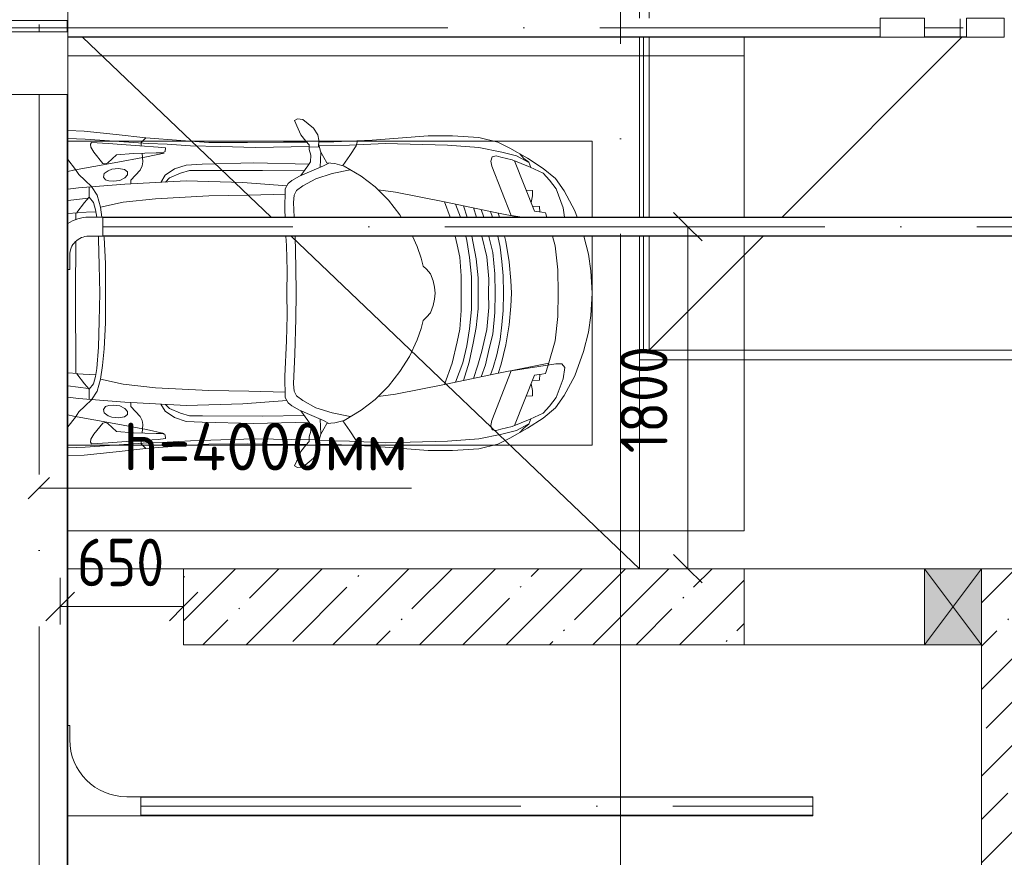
# Model space of a CAD drawing. Header units: millimetres. Extents: x -32229 to 192519, y -13689 to 125138.
# Tile 122 of 256: x 104742 to 109926, y 28631 to 33039. Entities that reach past the tile are written whole.
import ezdxf

# ---------------------------------------------------------------- set-up
doc = ezdxf.new("R2010")
doc.units = ezdxf.units.MM
doc.linetypes.add('ADSK_Линия сетки', pattern=[5000, 4000, -500, 0, -500])
doc.linetypes.add('ADSK_Осевая', pattern=[2800, 2000, -400, 0, -400])
for name, color, linetype, lineweight in [('A-____-____-DIMS', 7, 'Continuous', 9), ('A-____-____-DIMS-200', 7, 'Continuous', 9), ('A-DETL-GENF-OTLN', 7, 'Continuous', 18), ('A-DOOR-____-OTLN', 7, 'Continuous', 18), ('A-DOOR-OPNG-OTLN', 7, 'Continuous', 18), ('A-FLOR-____-OTLN', 7, 'Continuous', 18), ('A-GENM-____-OTLN', 7, 'Continuous', 18), ('A-GLAZ-____-MCUT', 7, 'Continuous', 9), ('A-GLAZ-____-OTLN', 7, 'Continuous', 18), ('A-WALL-____-MCUT', 7, 'Continuous', 40), ('A-WALL-____-PATT', 7, 'Continuous', 40), ('C-PRKG-____-OTLN', 7, 'Continuous', 18), ('E-CABL-TRAY-CNTR', 7, 'ADSK_Осевая', 18), ('E-CABL-TRAY-OTLN', 7, 'Continuous', 18), ('G-____-____-TEXT', 7, 'Continuous', 9), ('S-GRID-____-OTLN', 7, 'Continuous', 9)]:
    doc.layers.add(name, color=color, linetype=linetype, lineweight=lineweight)
doc.layers.add('A-DETL-____-OTLN', color=7, linetype='Continuous', lineweight=9, true_color=0x00a600)
doc.styles.add('GOST Common_4', font='GOST_Common.ttf', dxfattribs={"width": 0.9, "height": 250})
doc.styles.add('ISOCPEUR', font='isocpeur.ttf', dxfattribs={"height": 250})
doc.dimstyles.new('ГОСТ_2_5_мм2', dxfattribs={"dimscale": 304.8, "dimtxt": 251.428749, "dimasz": 0.492126, "dimexe": 0.492126, "dimexo": 0.656168, "dimgap": 0.098425, "dimtad": 1, "dimdec": 0, "dimdsep": 46, "dimtxsty": 'GOST Common_4', "dimblk1": 'OBLIQUE', "dimblk2": 'OBLIQUE', "dimsah": 1, "dimcen": 0.09, "dimazin": 2, "dimtfac": 1, "dimtdec": 4, "dimtix": 1, "dimtmove": 0, "dimatfit": 3, "dimfxl": 1, "dimtvp": 1, "dimtolj": 1, "dimtzin": 0, "dimarcsym": 2})
pattern_1 = [(45, (0, 0), (-228.0985, 228.0985), []), (45, (228.1, 0), (-228.0985, 228.0985), [403.225, -80.645, 6.706, -73.939])]

# ---------------------------------------------------------------- blocks, each defined once
blk = doc.blocks.new('КР-Проем - Настраиваемый-2814967--01 ЭЛ')
at = {"layer": 'A-DOOR-OPNG-OTLN', "color": 253, "lineweight": 13, "true_color": 0xaaaaaa}
for p, q in [((-625, 200), (-325, 200)), ((-325, 200), (625, 200)), ((-625, -200), (-325, -200)), ((-325, -200), (625, -200))]:
    blk.add_line(p, q, dxfattribs=at)
blk = doc.blocks.new('АР_Машиноместо - 6000x3600_С_МГН-V65--01 ЭЛ')
at = {"layer": 'C-PRKG-____-OTLN', "color": 253, "lineweight": 13, "true_color": 0xaaaaaa}
for q in [(2953.3, 0), (3050, -3559.9)]:
    blk.add_line((3050, 0), q, dxfattribs=at)
blk = doc.blocks.new('АР_Машиноместо - 4900x2400_М__5300х2500_-V74--01 ЭЛ')
at = {"layer": 'A-DETL-GENF-OTLN', "color": 253, "lineweight": 13, "true_color": 0xaaaaaa}
for p, q in [((1044.2, -818.6), (950, -843.3)), ((1132.7, -806), (1044.2, -818.6)), ((1250, -800), (1132.7, -806)), ((1250, -800), (1367.3, -806)), ((1367.3, -806), (1455.8, -818.6)), ((1455.8, -818.6), (1556.7, -845.1)), ((850, -878.7), (815.8, -891)), ((1556.7, -845.1), (1684.2, -891)), ((815.8, -891), (711.9, -946.2)), ((1684.2, -891), (1788.1, -946.2)), ((711.9, -946.2), (647.2, -992.8)), ((800.1, -952.6), (700.9, -989.1)), ((850, -945.4), (800.1, -952.6)), ((1127.4, -979.8), (1000.2, -994.5)), ((1250, -977.6), (1127.4, -979.8)), ((1250, -977.6), (1372.6, -979.8)), ((1372.6, -979.8), (1499.8, -994.5)), ((1622.3, -958.9), (1641, -944.1)), ((1622.3, -991.4), (1622.3, -958.9)), ((1641, -944.1), (1699.9, -952.6)), ((1699.9, -952.6), (1799.1, -989.1)), ((1788.1, -946.2), (1852.8, -992.8)), ((647.2, -992.8), (593.2, -1056.8)), ((654.7, -1024.4), (617.9, -1057.3)), ((700.9, -989.1), (655, -1024.3)), ((1000.2, -994.5), (950, -1008.8)), ((1499.8, -994.5), (1628.6, -1031.3)), ((1617.4, -1027.5), (1646.2, -1167.4)), ((1658.9, -1225.9), (1622.3, -991.4)), ((1799.1, -989.1), (1845, -1024.3)), ((1845.3, -1024.4), (1882.1, -1057.3)), ((1852.8, -992.8), (1906.8, -1056.8)), ((593.2, -1056.8), (539.3, -1140.4)), ((617.9, -1057.3), (586.9, -1126.3)), ((1882.1, -1057.3), (1913.1, -1126.3)), ((1906.8, -1056.8), (1960.7, -1140.4)), ((561.3, -1132.6), (540.4, -1159.6)), ((586.9, -1126.3), (548.2, -1220.1)), ((589, -1121.6), (561.3, -1132.6)), ((1911, -1121.6), (1938.7, -1132.6)), ((1913.1, -1126.3), (1951.8, -1220.1)), ((1938.7, -1132.6), (1959.6, -1159.6)), ((539.3, -1140.4), (487.4, -1232.1)), ((540.4, -1159.6), (516.2, -1180.5)), ((850, -1186.2), (826.8, -1300.9)), ((841.1, -1225.9), (850, -1168.6)), ((1646.2, -1167.4), (1673.2, -1300.9)), ((1959.6, -1159.6), (1983.8, -1180.5)), ((1960.7, -1140.4), (2012.6, -1232.1)), ((487.4, -1232.1), (455.7, -1296.1)), ((548.2, -1220.1), (535, -1280.6)), ((580.7, -1327.1), (841.1, -1225.9)), ((1084.1, -1236), (978.6, -1254.6)), ((1182.5, -1227.5), (1084.1, -1236)), ((1250, -1223.7), (1182.5, -1227.5)), ((1250, -1223.7), (1317.5, -1227.5)), ((1317.5, -1227.5), (1415.9, -1236)), ((1415.9, -1236), (1521.4, -1254.6)), ((1919.3, -1327.1), (1658.9, -1225.9)), ((1951.8, -1220.1), (1965, -1280.6)), ((2012.6, -1232.1), (2044.3, -1296.1)), ((535, -1280.6), (527.2, -1305.2)), ((850, -1286.9), (828.3, -1293.7)), ((978.6, -1254.6), (950, -1261.3)), ((1007.1, -1283.7), (950, -1296.2)), ((1083.6, -1274.6), (1007.1, -1283.7)), ((1159.1, -1267.9), (1083.6, -1274.6)), ((1250, -1266.6), (1159.1, -1267.9)), ((1250, -1266.6), (1340.9, -1267.9)), ((1340.9, -1267.9), (1416.4, -1274.6)), ((1416.4, -1274.6), (1492.9, -1283.7)), ((1492.9, -1283.7), (1574.8, -1301.6)), ((1521.4, -1254.6), (1623.7, -1278.7)), ((1623.7, -1278.7), (1671.7, -1293.7)), ((1965, -1280.6), (1972.8, -1305.2)), ((455.7, -1296.1), (430.8, -1396.6)), ((527.2, -1305.2), (531.8, -1326)), ((531.8, -1326), (554.4, -1333.3)), ((554.4, -1333.3), (580.7, -1327.1)), ((826.8, -1300.9), (770, -1576.5)), ((850, -1324.2), (819.9, -1334.4)), ((958.3, -1341.1), (950, -1343.1)), ((1035, -1323.2), (958.3, -1341.1)), ((1148.3, -1312.4), (1035, -1323.2)), ((1174.5, -1344.2), (1059, -1354.8)), ((1250, -1309.3), (1148.3, -1312.4)), ((1250, -1344.9), (1174.5, -1344.2)), ((1250, -1309.3), (1351.7, -1312.4)), ((1250, -1344.9), (1325.5, -1344.2)), ((1325.5, -1344.2), (1441, -1354.8)), ((1351.7, -1312.4), (1465, -1323.2)), ((1465, -1323.2), (1541.7, -1341.1)), ((1541.7, -1341.1), (1626.2, -1361.2)), ((1574.8, -1301.6), (1640.9, -1321.2)), ((1640.9, -1321.2), (1680.1, -1334.4)), ((1673.2, -1300.9), (1730, -1576.5)), ((1945.6, -1333.3), (1919.3, -1327.1)), ((1968.2, -1326), (1945.6, -1333.3)), ((1972.8, -1305.2), (1968.2, -1326)), ((2044.3, -1296.1), (2069.2, -1396.6)), ((430.8, -1396.6), (422, -1534.1)), ((850, -1369.4), (809.9, -1383.1)), ((1059, -1354.8), (950, -1379.5)), ((1441, -1354.8), (1554.7, -1380.6)), ((1554.7, -1380.6), (1628.6, -1401.1)), ((1626.2, -1361.2), (1690.1, -1383.1)), ((2069.2, -1396.6), (2078, -1534.1)), ((850, -1408.2), (800.5, -1424.6)), ((986.2, -1425.6), (950, -1433.2)), ((1061.9, -1445.7), (973.4, -1459.7)), ((1070, -1410.4), (986.2, -1425.6)), ((1163.9, -1435.1), (1061.9, -1445.7)), ((1168.3, -1399.8), (1070, -1410.4)), ((1250, -1435.1), (1163.9, -1435.1)), ((1250, -1400.1), (1168.3, -1399.8)), ((1250, -1400.1), (1331.7, -1399.8)), ((1250, -1435.1), (1336.1, -1435.1)), ((1331.7, -1399.8), (1430, -1410.4)), ((1336.1, -1435.1), (1438.1, -1445.7)), ((1430, -1410.4), (1513.8, -1425.6)), ((1438.1, -1445.7), (1526.6, -1459.7)), ((1513.8, -1425.6), (1613, -1446.5)), ((1613, -1446.5), (1709.6, -1477.3)), ((1628.6, -1401.1), (1699.5, -1424.6)), ((850, -1493.3), (782, -1518.1)), ((850, -1458.3), (790.4, -1477.3)), ((973.4, -1459.7), (950, -1465.3)), ((1060, -1496.1), (994.9, -1509.3)), ((1159.3, -1489.1), (1060, -1496.1)), ((1250, -1488.3), (1159.3, -1489.1)), ((1250, -1488.3), (1340.7, -1489.1)), ((1340.7, -1489.1), (1440, -1496.1)), ((1440, -1496.1), (1505.1, -1509.3)), ((1526.6, -1459.7), (1615.7, -1480.8)), ((1615.7, -1480.8), (1718, -1518.1)), ((422, -1534.1), (422, -1662.9)), ((850, -1547.8), (770, -1576.5)), ((994.9, -1509.3), (950, -1520)), ((1505.1, -1509.3), (1618.3, -1536.4)), ((1618.3, -1536.4), (1730, -1576.5)), ((2078, -1534.1), (2078, -1662.9)), ((770, -1576.5), (718.3, -1834.2)), ((1730, -1576.5), (1781.7, -1834.2)), ((1147.5, -1650.5), (1123.5, -1670.9)), ((1184.7, -1635.7), (1147.5, -1650.5)), ((1217.8, -1629.1), (1184.7, -1635.7)), ((1217.8, -1629.1), (1250, -1626.8)), ((1282.2, -1629.1), (1250, -1626.8)), ((1282.2, -1629.1), (1315.3, -1635.7)), ((1315.3, -1635.7), (1352.5, -1650.5)), ((1352.5, -1650.5), (1376.5, -1670.9)), ((422, -1662.9), (434.8, -1820.7)), ((1064.9, -1700.5), (1004.2, -1721.4)), ((1107.2, -1689.8), (1064.9, -1700.5)), ((1123.5, -1670.9), (1107.2, -1689.8)), ((1376.5, -1670.9), (1392.8, -1689.8)), ((1392.8, -1689.8), (1435.1, -1700.5)), ((1435.1, -1700.5), (1495.8, -1721.4)), ((2078, -1662.9), (2065.2, -1820.7)), ((1004.2, -1721.4), (950, -1746.1)), ((1495.8, -1721.4), (1583, -1761.1)), ((1583, -1761.1), (1662.5, -1812.1)), ((837.5, -1812.1), (761.1, -1871.7)), ((850, -1804.1), (837.5, -1812.1)), ((1662.5, -1812.1), (1738.9, -1871.7)), ((434.8, -1820.7), (444.9, -1956.8)), ((718.3, -1834.2), (705.7, -1926.7)), ((1781.7, -1834.2), (1794.3, -1926.7)), ((2065.2, -1820.7), (2055.1, -1956.8)), ((761.1, -1871.7), (690.7, -1941.6)), ((1738.9, -1871.7), (1809.3, -1941.6)), ((444.9, -1956.8), (453, -2159.1)), ((690.7, -1941.6), (634.6, -2015)), ((1809.3, -1941.6), (1865.4, -2015)), ((2055.1, -1956.8), (2047, -2159.1)), ((634.6, -2015), (580.7, -2105.7)), ((1865.4, -2015), (1919.3, -2105.7)), ((475.1, -2041), (447.5, -2034.4)), ((525.5, -2074.6), (475.1, -2041)), ((619.7, -2168.6), (600.3, -2072.7)), ((1880.3, -2168.6), (1899.7, -2072.7)), ((1974.5, -2074.6), (2024.9, -2041)), ((2024.9, -2041), (2052.5, -2034.4)), ((578.8, -2112.6), (525.5, -2074.6)), ((580.7, -2105.7), (567.1, -2153.8)), ((1919.3, -2105.7), (1932.9, -2153.8)), ((1921.2, -2112.6), (1974.5, -2074.6)), ((453, -2159.1), (455, -2238.9)), ((567.1, -2153.8), (564.3, -2195.4)), ((647.3, -2254.2), (619.7, -2168.6)), ((1852.7, -2254.2), (1880.3, -2168.6)), ((1932.9, -2153.8), (1935.7, -2195.4)), ((2047, -2159.1), (2045, -2238.9)), ((536.7, -2211.8), (505.1, -2230)), ((586.6, -2231.3), (510.1, -2227.1)), ((564.3, -2195.4), (536.7, -2211.8)), ((579.9, -2213.8), (564.9, -2186.5)), ((600.8, -2263), (579.9, -2213.8)), ((1899.2, -2263), (1920.1, -2213.8)), ((1913.4, -2231.3), (1989.9, -2227.1)), ((1920.1, -2213.8), (1935.1, -2186.5)), ((1935.7, -2195.4), (1963.3, -2211.8)), ((1963.3, -2211.8), (1994.9, -2230)), ((335.2, -2322.3), (381.7, -2266.4)), ((381.7, -2266.4), (417.4, -2243.4)), ((417.4, -2243.4), (445.1, -2238.7)), ((445.1, -2238.7), (481.8, -2239.5)), ((505.1, -2230), (467.5, -2239.2)), ((482, -2235.6), (479.1, -2288.7)), ((633.8, -2340.5), (600.8, -2263)), ((685.1, -2322.3), (647.3, -2254.2)), ((1814.9, -2322.3), (1852.7, -2254.2)), ((1866.2, -2340.5), (1899.2, -2263)), ((1994.9, -2230), (2032.5, -2239.2)), ((2018, -2235.6), (2020.9, -2288.7)), ((2054.9, -2238.7), (2018.2, -2239.5)), ((2082.6, -2243.4), (2054.9, -2238.7)), ((2118.3, -2266.4), (2082.6, -2243.4)), ((2164.8, -2322.3), (2118.3, -2266.4)), ((333.1, -2350.6), (335.2, -2322.3)), ((449.8, -2306.1), (417.4, -2333.8)), ((470, -2290), (449.8, -2306.1)), ((454.5, -2423.6), (456, -2301.1)), ((493.6, -2288.6), (470, -2290)), ((523.3, -2281.2), (493.6, -2288.6)), ((559, -2282.6), (523.3, -2281.2)), ((580.6, -2296), (559, -2282.6)), ((630.6, -2332.9), (580.6, -2296)), ((603.5, -2534.3), (606.1, -2314.9)), ((710, -2355.4), (685.1, -2322.3)), ((1790, -2355.4), (1814.9, -2322.3)), ((1869.4, -2332.9), (1919.4, -2296)), ((1896.5, -2534.3), (1893.9, -2314.9)), ((1919.4, -2296), (1941, -2282.6)), ((1941, -2282.6), (1976.7, -2281.2)), ((1976.7, -2281.2), (2006.4, -2288.6)), ((2006.4, -2288.6), (2030, -2290)), ((2030, -2290), (2050.2, -2306.1)), ((2045.5, -2423.6), (2044, -2301.1)), ((2050.2, -2306.1), (2082.6, -2333.8)), ((2166.9, -2350.6), (2164.8, -2322.3)), ((341.2, -2366.2), (333.1, -2350.6)), ((384.4, -2347.9), (341.2, -2366.2)), ((417.4, -2333.8), (384.4, -2347.9)), ((656.7, -2380.3), (633.8, -2340.5)), ((672.8, -2399.7), (656.7, -2380.3)), ((734.3, -2368.8), (710, -2355.4)), ((772.7, -2371.5), (734.3, -2368.8)), ((850, -2367.9), (772.7, -2371.5)), ((1115.2, -2358.7), (950, -2363.5)), ((1250, -2357.8), (1115.2, -2358.7)), ((1250, -2357.8), (1384.8, -2358.7)), ((1384.8, -2358.7), (1570.9, -2364.1)), ((1570.9, -2364.1), (1727.3, -2371.5)), ((1727.3, -2371.5), (1765.7, -2368.8)), ((1765.7, -2368.8), (1790, -2355.4)), ((1827.2, -2399.7), (1843.3, -2380.3)), ((1843.3, -2380.3), (1866.2, -2340.5)), ((2082.6, -2333.8), (2115.6, -2347.9)), ((2115.6, -2347.9), (2158.8, -2366.2)), ((2158.8, -2366.2), (2166.9, -2350.6)), ((456.8, -2613.6), (454.5, -2423.6)), ((684.8, -2406.5), (667.8, -2638.3)), ((700.6, -2415.4), (672.8, -2399.7)), ((813.8, -2416.7), (700.6, -2415.4)), ((850, -2415.3), (813.8, -2416.7)), ((999.2, -2409.3), (950, -2411.3)), ((1132.7, -2404.6), (999.2, -2409.3)), ((1250, -2406.6), (1132.7, -2404.6)), ((1250, -2406.6), (1367.3, -2404.6)), ((1367.3, -2404.6), (1500.8, -2409.3)), ((1500.8, -2409.3), (1686.2, -2416.7)), ((1686.2, -2416.7), (1799.4, -2415.4)), ((1799.4, -2415.4), (1827.2, -2399.7)), ((1815.2, -2406.5), (1832.2, -2638.3)), ((2043.2, -2613.6), (2045.5, -2423.6)), ((604.4, -2850.8), (603.5, -2534.3)), ((1895.6, -2850.8), (1896.5, -2534.3)), ((456.1, -2818.3), (456.8, -2613.6)), ((667.8, -2638.3), (659.3, -2936)), ((1832.2, -2638.3), (1840.7, -2936)), ((2043.9, -2818.3), (2043.2, -2613.6)), ((446, -2964.8), (456.1, -2818.3)), ((604.4, -2919.4), (604.4, -2850.8)), ((1895.6, -2919.4), (1895.6, -2850.8)), ((2054, -2964.8), (2043.9, -2818.3)), ((618.7, -2966.7), (604.4, -2919.4)), ((659.3, -2936), (676.4, -3260.1)), ((1840.7, -2936), (1823.6, -3260.1)), ((1881.3, -2966.7), (1895.6, -2919.4)), ((432.8, -3149.3), (446, -2964.8)), ((643.6, -3024.6), (618.7, -2966.7)), ((1856.4, -3024.6), (1881.3, -2966.7)), ((2067.2, -3149.3), (2054, -2964.8)), ((485.6, -3046.1), (480.8, -3085)), ((504.5, -3046.6), (485.6, -3046.1)), ((512.2, -3061.4), (504.5, -3046.6)), ((665.1, -3046.1), (643.6, -3024.6)), ((1834.9, -3046.1), (1856.4, -3024.6)), ((1987.8, -3061.4), (1995.5, -3046.6)), ((1995.5, -3046.6), (2014.4, -3046.1)), ((2014.4, -3046.1), (2019.2, -3085)), ((480.8, -3085), (474.8, -3179.9)), ((510.9, -3094.6), (512.2, -3061.4)), ((515.3, -3213.7), (510.9, -3094.6)), ((1984.7, -3213.7), (1989.1, -3094.6)), ((1989.1, -3094.6), (1987.8, -3061.4)), ((2019.2, -3085), (2025.2, -3179.9)), ((415.7, -3305.9), (432.8, -3149.3)), ((456.9, -3174.2), (432.9, -3148.3)), ((2043.1, -3174.2), (2067.1, -3148.3)), ((2084.3, -3305.9), (2067.1, -3148.3)), ((475.2, -3173.5), (456.9, -3174.2)), ((474.8, -3179.9), (462.2, -3347.3)), ((558.4, -3165.4), (513.6, -3168)), ((522.2, -3303.2), (515.3, -3213.7)), ((579.5, -3167.7), (558.4, -3165.4)), ((601.7, -3179.4), (579.5, -3167.7)), ((654.5, -3228.1), (601.7, -3179.4)), ((1845.5, -3228.1), (1898.3, -3179.4)), ((1898.3, -3179.4), (1920.5, -3167.7)), ((1920.5, -3167.7), (1941.6, -3165.4)), ((1941.6, -3165.4), (1986.4, -3168)), ((1977.8, -3303.2), (1984.7, -3213.7)), ((2024.8, -3173.5), (2043.1, -3174.2)), ((2025.2, -3179.9), (2037.8, -3347.3)), ((599.8, -3262.3), (593.6, -3292.5)), ((612.1, -3245.7), (599.8, -3262.3)), ((626.8, -3246.1), (612.1, -3245.7)), ((643.2, -3259.9), (626.8, -3246.1)), ((657.2, -3286.3), (643.2, -3259.9)), ((674.6, -3227.6), (654.5, -3228.1)), ((676.4, -3260.1), (695.7, -3502.8)), ((1823.6, -3260.1), (1804.3, -3502.8)), ((1825.4, -3227.6), (1845.5, -3228.1)), ((1842.8, -3286.3), (1856.8, -3259.9)), ((1856.8, -3259.9), (1873.2, -3246.1)), ((1873.2, -3246.1), (1887.9, -3245.7)), ((1887.9, -3245.7), (1900.2, -3262.3)), ((1900.2, -3262.3), (1906.4, -3292.5)), ((397.1, -3474.2), (415.7, -3305.9)), ((564.6, -3349.7), (522.2, -3303.2)), ((593.6, -3292.5), (597.1, -3327.4)), ((661.1, -3321.2), (657.2, -3286.3)), ((1838.9, -3321.2), (1842.8, -3286.3)), ((1906.4, -3292.5), (1902.9, -3327.4)), ((1935.4, -3349.7), (1977.8, -3303.2)), ((2102.9, -3474.2), (2084.3, -3305.9)), ((462.2, -3347.3), (456.6, -3434.5)), ((569.7, -3360.7), (564.6, -3349.7)), ((566.8, -3375.1), (569.7, -3360.7)), ((597.1, -3327.4), (605.2, -3346.8)), ((605.2, -3346.8), (620, -3369.3)), ((638.7, -3372.5), (654.1, -3360.7)), ((654.1, -3360.7), (658.7, -3344.5)), ((658.7, -3344.5), (661.1, -3321.2)), ((1841.3, -3344.5), (1838.9, -3321.2)), ((1845.9, -3360.7), (1841.3, -3344.5)), ((1861.3, -3372.5), (1845.9, -3360.7)), ((1894.8, -3346.8), (1880, -3369.3)), ((1902.9, -3327.4), (1894.8, -3346.8)), ((1930.3, -3360.7), (1935.4, -3349.7)), ((1933.2, -3375.1), (1930.3, -3360.7)), ((2037.8, -3347.3), (2043.4, -3434.5)), ((508, -3422.8), (566.8, -3375.1)), ((620, -3369.3), (638.7, -3372.5)), ((811.1, -3414.8), (773, -3424.2)), ((850, -3407.8), (811.1, -3414.8)), ((825.6, -3512.1), (821, -3413)), ((965.3, -3397.8), (950, -3399.1)), ((1102.5, -3394.3), (965.3, -3397.8)), ((1250, -3391.3), (1102.5, -3394.3)), ((1250, -3391.3), (1397.5, -3394.3)), ((1397.5, -3394.3), (1534.7, -3397.8)), ((1534.7, -3397.8), (1646.7, -3407.2)), ((1646.7, -3407.2), (1688.9, -3414.8)), ((1674.4, -3512.1), (1679, -3413)), ((1688.9, -3414.8), (1727, -3424.2)), ((1880, -3369.3), (1861.3, -3372.5)), ((1992, -3422.8), (1933.2, -3375.1)), ((456.6, -3434.5), (466.2, -3441.1)), ((466.2, -3441.1), (481.5, -3439.1)), ((481.5, -3439.1), (508, -3422.8)), ((654.7, -3470.4), (624.9, -3501.2)), ((690.2, -3433.7), (654.7, -3470.4)), ((744.1, -3447.2), (691.3, -3447.2)), ((773, -3424.2), (744.1, -3447.2)), ((744.3, -3447), (773.2, -3472.4)), ((773.2, -3472.4), (825.6, -3512.1)), ((1726.8, -3472.4), (1674.4, -3512.1)), ((1755.7, -3447), (1726.8, -3472.4)), ((1727, -3424.2), (1755.7, -3447)), ((1755.7, -3447.2), (1808.7, -3447.2)), ((1809.8, -3433.7), (1845.3, -3470.4)), ((1845.3, -3470.4), (1875.1, -3501.2)), ((2018.5, -3439.1), (1992, -3422.8)), ((2033.8, -3441.1), (2018.5, -3439.1)), ((2043.4, -3434.5), (2033.8, -3441.1)), ((393.3, -3559.9), (397.1, -3474.2)), ((598.3, -3518.6), (546.8, -3559.9)), ((624.9, -3501.2), (598.3, -3518.6)), ((830.4, -3559.9), (826.6, -3509.6)), ((863.1, -3517.4), (827.2, -3517.2)), ((1250, -3520.1), (978.7, -3518.2)), ((1250, -3520.1), (1672.8, -3517.2)), ((1669.6, -3559.9), (1673.4, -3509.6)), ((1875.1, -3501.2), (1901.7, -3518.6)), ((1901.7, -3518.6), (1953.2, -3559.9)), ((2106.7, -3559.9), (2102.9, -3474.2))]:
    blk.add_line(p, q, dxfattribs=at)
at = {"layer": 'A-DETL-GENF-OTLN', "color": 254, "lineweight": 13, "true_color": 0xd4d4d4}
for p, q in [((1628.7, -1031.9), (1672.3, -1045)), ((792.9, -1076.2), (791.2, -1114.5)), ((823.3, -1074.4), (792.9, -1076.2)), ((824.1, -1063.7), (818.8, -1102.9)), ((827.7, -1045), (824.1, -1063.7)), ((850, -1038.3), (827.7, -1045)), ((1672.3, -1045), (1675.9, -1063.7)), ((1675.9, -1063.7), (1681.2, -1102.9)), ((1676.7, -1074.4), (1707.1, -1076.2)), ((1707.1, -1076.2), (1708.8, -1114.5)), ((561.7, -1132.1), (527.9, -1198.6)), ((818.8, -1102.9), (554, -1208.1)), ((709.1, -1112.7), (708.2, -1146.9)), ((737.7, -1113.6), (709.1, -1112.7)), ((772.6, -1121.3), (737.7, -1113.6)), ((1681.2, -1102.9), (1946, -1208.1)), ((1727.4, -1121.3), (1762.3, -1113.6)), ((1762.3, -1113.6), (1790.9, -1112.7)), ((1790.9, -1112.7), (1791.8, -1146.9)), ((1938.3, -1132.1), (1972.1, -1198.6)), ((527.9, -1198.6), (507.4, -1274.3)), ((1972.1, -1198.6), (1992.6, -1274.3)), ((507.4, -1274.3), (483.4, -1395.6)), ((1992.6, -1274.3), (2016.6, -1395.6)), ((483.4, -1395.6), (470.9, -1561.4)), ((2016.6, -1395.6), (2029.1, -1561.4)), ((470.9, -1561.4), (462.8, -1889.5)), ((2029.1, -1561.4), (2037.2, -1889.5)), ((462.8, -1889.5), (471.8, -2077.7)), ((2037.2, -1889.5), (2028.2, -2077.7)), ((471.8, -2077.7), (474.5, -2239.3)), ((2028.2, -2077.7), (2025.5, -2239.3)), ((483.3, -2571.4), (478, -2290)), ((570.6, -2291.4), (564.4, -2580.5)), ((1929.4, -2291.4), (1935.6, -2580.5)), ((2016.7, -2571.4), (2022, -2290)), ((728.4, -2415.7), (733.8, -2606.7)), ((1771.6, -2415.7), (1766.2, -2606.7)), ((477.8, -2754.7), (483.3, -2571.4)), ((564.4, -2580.5), (571.6, -2853.3)), ((1935.6, -2580.5), (1928.4, -2853.3)), ((2022.2, -2754.7), (2016.7, -2571.4)), ((733.8, -2606.7), (737.8, -2818.3)), ((1766.2, -2606.7), (1762.2, -2818.3)), ((473.9, -2913.7), (477.8, -2754.7)), ((2026.1, -2913.7), (2022.2, -2754.7)), ((737.8, -2818.3), (752.8, -3099)), ((1762.2, -2818.3), (1747.2, -3099)), ((571.6, -2853.3), (575.7, -2937.4)), ((1928.4, -2853.3), (1924.3, -2937.4)), ((466.3, -3036.3), (473.9, -2913.7)), ((575.7, -2937.4), (595.2, -2997.9)), ((1924.3, -2937.4), (1904.8, -2997.9)), ((2033.7, -3036.3), (2026.1, -2913.7)), ((595.2, -2997.9), (629, -3048.1)), ((1904.8, -2997.9), (1871, -3048.1)), ((462, -3136.6), (466.3, -3036.3)), ((512.5, -3053.2), (532.7, -3145.9)), ((629, -3048.1), (666.7, -3069.7)), ((1871, -3048.1), (1833.3, -3069.7)), ((1987.5, -3053.2), (1967.3, -3145.9)), ((2038, -3136.6), (2033.7, -3036.3)), ((752.8, -3099), (771.7, -3268.5)), ((1747.2, -3099), (1728.3, -3268.5)), ((439.5, -3468.5), (462, -3136.6)), ((532.7, -3145.9), (564, -3316.2)), ((1967.3, -3145.9), (1936, -3316.2)), ((2060.5, -3468.5), (2038, -3136.6)), ((564, -3316.2), (602.3, -3530.2)), ((771.7, -3268.5), (797.1, -3388.2)), ((1728.3, -3268.5), (1702.9, -3388.2)), ((1936, -3316.2), (1897.7, -3530.2)), ((957.1, -3368.9), (950, -3369.6)), ((1093.5, -3360.7), (957.1, -3368.9)), ((1250, -3360.7), (1093.5, -3360.7)), ((1250, -3360.7), (1406.5, -3360.7)), ((1406.5, -3360.7), (1542.9, -3368.9)), ((1542.9, -3368.9), (1630, -3377.1)), ((734.6, -3405.8), (688.5, -3435.5)), ((797.1, -3388.2), (734.6, -3405.8)), ((850, -3380.2), (797.1, -3388.2)), ((1630, -3377.1), (1702.9, -3388.2)), ((1702.9, -3388.2), (1765.4, -3405.8)), ((1765.4, -3405.8), (1811.5, -3435.5)), ((436.4, -3559.9), (439.5, -3468.5)), ((749.1, -3450.8), (762, -3559.9)), ((1750.9, -3450.8), (1738, -3559.9)), ((2063.6, -3559.9), (2060.5, -3468.5)), ((695.7, -3502.8), (702.3, -3559.9)), ((1804.3, -3502.8), (1797.7, -3559.9)), ((602.3, -3530.2), (609.4, -3559.9)), ((1897.7, -3530.2), (1890.6, -3559.9))]:
    blk.add_line(p, q, dxfattribs=at)
at = {"layer": 'C-PRKG-____-OTLN', "color": 253, "lineweight": 13, "true_color": 0xaaaaaa}
for p, q in [((850, 0), (0, 0)), ((0, 0), (0, -3559.9)), ((2500, 0), (950, 0)), ((2500, 0), (2500, -3559.9)), ((450, -800), (450, -3559.9)), ((450, -800), (850, -800)), ((950, -800), (2050, -800)), ((2050, -800), (2050, -3559.9))]:
    blk.add_line(p, q, dxfattribs=at)
blk = doc.blocks.new('АР_Отверстие прямоугольное - АПТ-4883792--01 ЭЛ')
at = {"layer": 'A-GLAZ-____-OTLN', "lineweight": 13, "true_color": 0xf0f0f0}
blk.add_hatch(color=7, dxfattribs=at).paths.add_polyline_path([(275, -200), (275, 200), (-25, 200), (-25, -200)])
at = {"layer": 'A-GLAZ-____-MCUT', "color": 253, "lineweight": 13, "true_color": 0xaaaaaa}
for p, q in [((-25, 200), (-25, -200)), ((275, 200), (275, -200))]:
    blk.add_line(p, q, dxfattribs=at)
at = {"layer": 'A-GLAZ-____-OTLN', "color": 253, "lineweight": 5, "true_color": 0xaaaaaa}
for p, q in [((275, 200), (-25, -200)), ((-25, 200), (275, -200))]:
    blk.add_line(p, q, dxfattribs=at)
at = {"layer": 'A-GLAZ-____-OTLN', "color": 253, "lineweight": 13, "true_color": 0xaaaaaa}
for p, q in [((275, 200), (-25, 200)), ((-25, 200), (-25, -200)), ((275, -200), (275, 200)), ((-25, -200), (275, -200))]:
    blk.add_line(p, q, dxfattribs=at)
blk = doc.blocks.new('АР-Заполнение деф_ шва - Д_ш_-4329237--01 ЭЛ')
at = {"layer": 'A-GENM-____-OTLN', "color": 253, "lineweight": 13, "true_color": 0xaaaaaa}
for p, q in [((0, 25), (2306.8, 25)), ((2606.8, 25), (3403.3, 25)), ((3503.3, 25), (4450, 25)), ((4550, 25), (5149.9, 25)), ((0, -25), (2306.8, -25)), ((2606.8, -25), (3403.3, -25)), ((3503.3, -25), (4450, -25)), ((4550, -25), (5149.9, -25))]:
    blk.add_line(p, q, dxfattribs=at)
blk = doc.blocks.new('АР-Заполнение деф_ шва - Д_ш_-4330731--01 ЭЛ')
at = {"layer": 'A-GENM-____-OTLN', "color": 253, "lineweight": 13, "true_color": 0xaaaaaa}
for p, q in [((0, 25), (5470, 25)), ((0, -25), (5470, -25))]:
    blk.add_line(p, q, dxfattribs=at)
blk = doc.blocks.new('Наметкина 10_РД_АР_П_отсоединено_rvt-1--01 ЭЛ')
at = {"layer": 'A-WALL-____-PATT', "lineweight": 5, "true_color": 0xaaaaaa}
h = blk.add_hatch(dxfattribs=at)
h.set_pattern_fill('FP_1', color=253, style=0, pattern_type=2)
h.set_pattern_definition(pattern_1)
h.paths.add_polyline_path([(105605.3, 29750), (108005.3, 29750), (108005.3, 30150), (105605.3, 30150)])
h = blk.add_hatch(dxfattribs=at)
h.set_pattern_fill('FP_1', color=253, style=0, pattern_type=2)
h.set_pattern_definition(pattern_1)
h.paths.add_polyline_path([(108005.3, 29750), (108555.3, 29750), (108555.3, 30150), (108005.3, 30150)])
h = blk.add_hatch(dxfattribs=at)
h.set_pattern_fill('FP_1', color=253, style=0, pattern_type=2)
h.set_pattern_definition(pattern_1)
h.paths.add_polyline_path([(110105.3, 2600), (110105.3, 30150), (109805.3, 30150), (109805.3, 2600)])
at = {"layer": 'A-FLOR-____-OTLN', "color": 253, "lineweight": 13, "true_color": 0xaaaaaa}
for p, q in [((106065.8, 32000), (105073.3, 32946.7)), ((108005.3, 32946.7), (108005.3, 32000)), ((108025.3, 32946.7), (108025.3, 32000)), ((108055.3, 32000), (108055.3, 32946.7)), ((108755.3, 32000), (109702, 32946.7)), ((108005.3, 30150), (106170.6, 31900)), ((108005.3, 31900), (108005.3, 30150)), ((108025.3, 31900), (108025.3, 31300)), ((108055.3, 31300), (108055.3, 31900)), ((108055.3, 31300), (108655.3, 31900)), ((108025.3, 31300), (108055.3, 31300)), ((113425.3, 31300), (108055.3, 31300)), ((108005.3, 31250), (108005.3, 30150)), ((110105.3, 31250), (108005.3, 31250)), ((105605.3, 30150), (104995.4, 30150)), ((105605.3, 30150), (104995.4, 30150)), ((109505.3, 30150), (108555.3, 30150)), ((108555.3, 30150), (109505.3, 30150)), ((109805.3, 30150), (109505.3, 30150)), ((109505.3, 30150), (109805.3, 30150))]:
    blk.add_line(p, q, dxfattribs=at)
at = {"layer": 'A-WALL-____-MCUT', "color": 253, "lineweight": 13, "true_color": 0xaaaaaa}
for p, q in [((108005.3, 30150), (105605.3, 30150)), ((105605.3, 30150), (105605.3, 29750)), ((108555.3, 30150), (108005.3, 30150)), ((108555.3, 29750), (108555.3, 30150)), ((109805.3, 30150), (109805.3, 29750)), ((110105.3, 30150), (109805.3, 30150)), ((105605.3, 29750), (108005.3, 29750)), ((108005.3, 29750), (108555.3, 29750)), ((109805.3, 29750), (109805.3, 23550))]:
    blk.add_line(p, q, dxfattribs=at)
at = {"layer": 'A-DOOR-____-OTLN', "color": 253, "lineweight": 13, "true_color": 0xaaaaaa, "rotation": 180}
blk.add_blockref('КР-Проем - Настраиваемый-2814967--01 ЭЛ', (109180.3, 29950), dxfattribs=at)
at = {"layer": 'A-GENM-____-OTLN', "color": 253, "lineweight": 13, "true_color": 0xaaaaaa, "rotation": 270}
blk.add_blockref('АР-Заполнение деф_ шва - Д_ш_-4329237--01 ЭЛ', (108030.3, 36450), dxfattribs=at)
at = {"layer": 'A-GENM-____-OTLN', "color": 253, "lineweight": 13, "true_color": 0xaaaaaa}
blk.add_blockref('АР-Заполнение деф_ шва - Д_ш_-4330731--01 ЭЛ', (108005.3, 31275.1), dxfattribs=at)
at = {"layer": 'A-GLAZ-____-OTLN', "color": 253, "lineweight": 13, "true_color": 0xaaaaaa}
blk.add_blockref('АР_Отверстие прямоугольное - АПТ-4883792--01 ЭЛ', (109530.3, 29950), dxfattribs=at)
at = {"layer": 'C-PRKG-____-OTLN', "color": 253, "lineweight": 13, "true_color": 0xaaaaaa, "rotation": 270.0000000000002}
for name, p in [('АР_Машиноместо - 6000x3600_С_МГН-V65--01 ЭЛ', (108555.3, 35900)), ('АР_Машиноместо - 4900x2400_М__5300х2500_-V74--01 ЭЛ', (108555.3, 32850))]:
    blk.add_blockref(name, p, dxfattribs=at)
blk = doc.blocks.new('M_Горизонтальный изгиб-колено для канального - Стандартное-V276--01 ЭЛ')
at = {"layer": 'E-CABL-TRAY-OTLN', "color": 150, "true_color": 0x0080ff}
for p, q in [((-39.9, 225), (-50, 225)), ((-50, 225), (-50, 150)), ((-225, -50), (-225, 50)), ((-225, 50), (-150, 50)), ((-150, -50), (-225, -50))]:
    blk.add_line(p, q, dxfattribs=at)
for radius, end in [(100, 0), (200, 303.6262)]:
    blk.add_arc((-150, 150), radius, 270, end, dxfattribs=at)
blk = doc.blocks.new('M_Горизонтальный тройник для канального - Радиус 300 мм-V277--01 ЭЛ')
at = {"layer": 'E-CABL-TRAY-OTLN', "color": 150, "true_color": 0x0080ff}
for p, q in [((-39.9, 50), (-425, 50)), ((-425, 50), (-425, -50)), ((425, 50), (260.1, 50)), ((425, -50), (425, 50)), ((-425, -50), (-350, -50)), ((350, -50), (425, -50)), ((-50, -350), (-50, -425)), ((-50, -425), (-39.9, -425))]:
    blk.add_line(p, q, dxfattribs=at)
for centre, start, end in [((-350, -350), 0, 90), ((350, -350), 90, 107.519)]:
    blk.add_arc(centre, 300, start, end, dxfattribs=at)
blk = doc.blocks.new('M_Вертикальный наружный изгиб-колено для канального - Стандартное-V318--01 ЭЛ')
at = {"layer": 'E-CABL-TRAY-OTLN', "color": 94, "true_color": 0x009f00}
for p, q in [((109272, 32946.7), (109272, 33046.7)), ((109347, 33046.7), (109272, 33046.7)), ((109347, 33046.7), (109453.1, 33046.7)), ((109453.1, 33046.7), (109506.1, 33046.7)), ((109506.1, 33046.7), (109506.1, 32946.7)), ((109347, 32946.7), (109272, 32946.7)), ((109453.1, 32946.7), (109347, 32946.7)), ((109506.1, 32946.7), (109453.1, 32946.7))]:
    blk.add_line(p, q, dxfattribs=at)
blk = doc.blocks.new('M_Вертикальный внутренний изгиб-колено для канального - Стандартное-V282--01 ЭЛ')
at = {"layer": 'E-CABL-TRAY-OTLN', "color": 94, "true_color": 0x009f00}
for p, q in [((85815.4, 37865.1), (85915.4, 37865.1)), ((85815.4, 37865.1), (85815.4, 37812.1)), ((85915.4, 37812.1), (85915.4, 37865.1)), ((85815.4, 37741.4), (85815.4, 37812.1)), ((85915.4, 37812.1), (85915.4, 37741.4)), ((85815.4, 37666.4), (85815.4, 37741.4)), ((85915.4, 37741.4), (85915.4, 37666.4)), ((85915.4, 37666.4), (85815.4, 37666.4))]:
    blk.add_line(p, q, dxfattribs=at)
blk = doc.blocks.new('M_Вертикальный внутренний изгиб-колено для канального - Стандартное-2887962--01 ЭЛ')
at = {"layer": 'E-CABL-TRAY-OTLN', "color": 36, "true_color": 0x804000}
for p, q in [((104695.4, 33249.4), (104695.4, 33324.4)), ((104695.4, 33324.4), (104995.4, 33324.4)), ((104995.4, 33324.4), (104995.4, 33249.4)), ((104695.4, 33099.4), (104695.4, 33249.4)), ((104995.4, 33249.4), (104995.4, 33099.4)), ((104695.4, 33099.4), (104695.4, 33034.4)), ((104995.4, 33034.4), (104995.4, 33099.4)), ((104995.4, 33034.4), (104695.4, 33034.4))]:
    blk.add_line(p, q, dxfattribs=at)
blk = doc.blocks.new('M_Вертикальный наружный изгиб-колено для канального - Стандартное-2887959--01 ЭЛ')
at = {"layer": 'E-CABL-TRAY-OTLN', "color": 36, "true_color": 0x804000}
for p, q in [((104695.4, 32975.7), (104995.4, 32975.7)), ((104695.4, 32910.8), (104695.4, 32975.7)), ((104995.4, 32910.8), (104995.4, 32975.7)), ((104695.4, 32720.8), (104695.4, 32910.8)), ((104995.4, 32910.8), (104995.4, 32720.8)), ((104695.4, 32645.8), (104695.4, 32720.8)), ((104995.4, 32720.8), (104995.4, 32645.8)), ((104995.4, 32645.8), (104695.4, 32645.8))]:
    blk.add_line(p, q, dxfattribs=at)
blk = doc.blocks.new('DIMBLOCK68--01 ЭЛ')
at = {"layer": 'A-____-____-DIMS-200'}
for p, q in [((104955.5, 29857.4), (104955.5, 30101.4)), ((105605.3, 29857.4), (105605.3, 30101.4)), ((104955.5, 29951.4), (105030.5, 30026.4)), ((105605.3, 29951.4), (105680.3, 30026.4)), ((104955.5, 29951.4), (104880.5, 29876.4)), ((104955.5, 29951.4), (105605.3, 29951.4)), ((104955.5, 29951.4), (104955.5, 29857.4)), ((105605.3, 29951.4), (105530.3, 29876.4)), ((105605.3, 29951.4), (105605.3, 29857.4))]:
    blk.add_line(p, q, dxfattribs=at)
at = {"layer": 'A-____-____-DIMS-200', "color": 0, "insert": (105043.9, 30308.1), "char_height": 250, "width": 567.632, "attachment_point": 1, "line_spacing_factor": 1.022761, "style": 'GOST Common_4'}
blk.add_mtext('650', dxfattribs=at)
blk = doc.blocks.new('_Oblique')
at = {"color": 0, "linetype": 'ByBlock', "lineweight": -2}
blk.add_line((-0.5, -0.5), (0.5, 0.5), dxfattribs=at)
blk = doc.blocks.new('DIMBLOCK118--01 ЭЛ')
at = {"layer": 'A-____-____-DIMS-200'}
for p, q in [((108259.2, 31950), (108184.2, 32025)), ((108165.3, 31950), (108409.2, 31950)), ((108259.2, 31950), (108165.3, 31950)), ((108259.2, 31950), (108259.2, 30150)), ((108259.2, 31950), (108334.2, 31875)), ((108259.2, 30150), (108184.2, 30225)), ((108355.3, 30150), (108109.2, 30150)), ((108259.2, 30150), (108334.2, 30075)), ((108259.2, 30150), (108355.3, 30150))]:
    blk.add_line(p, q, dxfattribs=at)
at = {"layer": 'A-____-____-DIMS-200', "color": 0, "insert": (107902.5, 30758.1), "char_height": 250, "width": 700.591, "attachment_point": 1, "rotation": 90, "line_spacing_factor": 1.022761, "style": 'GOST Common_4'}
blk.add_mtext('1800', dxfattribs=at)

msp = doc.modelspace()

# ---------------------------------------------------------------- linework, layer by layer
at = {"layer": 'A-DETL-____-OTLN', "color": 36, "true_color": 0x804000}
for p, q in [((104786.3, 30517.7), (104899.4, 30630.8)), ((104842.9, 30574.2), (106805.4, 30574.2))]:
    msp.add_line(p, q, dxfattribs=at)
at = {"layer": 'E-CABL-TRAY-CNTR', "color": 36, "true_color": 0x804000}
for p, q in [((104845.4, 32975.7), (104845.4, 33014.4)), ((104845.4, 32645.8), (104845.4, 23751.9))]:
    msp.add_line(p, q, dxfattribs=at)
at = {"layer": 'E-CABL-TRAY-CNTR', "color": 94, "true_color": 0x009f00}
for p, q in [((104995.4, 32996.7), (109272, 32996.7)), ((109506.1, 32996.7), (109709.1, 32996.7))]:
    msp.add_line(p, q, dxfattribs=at)
at = {"layer": 'E-CABL-TRAY-CNTR', "color": 150, "true_color": 0x0080ff}
for p, q in [((111780.5, 31950), (105180.5, 31950)), ((105380.5, 28899.9), (108917.5, 28899.9))]:
    msp.add_line(p, q, dxfattribs=at)
at = {"layer": 'E-CABL-TRAY-OTLN', "color": 36, "true_color": 0x804000}
for p, q in [((104992.8, 33034.4), (104995.4, 33034.4)), ((104992.8, 32975.7), (104992.8, 33034.4)), ((104995.4, 32975.7), (104995.4, 33034.4)), ((104697.9, 32995.7), (104992.8, 32995.7)), ((104995.4, 32975.7), (104992.8, 32975.7)), ((104992.8, 32645.8), (104995.4, 32645.8)), ((104992.8, 32645.8), (104992.8, 23751.9)), ((104995.4, 32645.8), (104995.4, 23751.9))]:
    msp.add_line(p, q, dxfattribs=at)
at = {"layer": 'E-CABL-TRAY-OTLN', "color": 94, "true_color": 0x009f00}
for p, q in [((109693.3, 33044.1), (109693.3, 32949.2)), ((104995.4, 32949.2), (109272, 32949.2)), ((104995.4, 32946.7), (109272, 32946.7)), ((109272, 32949.2), (109272, 32946.7)), ((109506.1, 32946.7), (109506.1, 32949.2)), ((109506.1, 32949.2), (109726.8, 32949.2)), ((109506.1, 32946.7), (109726.8, 32946.7)), ((109726.8, 32949.2), (109726.8, 32946.7))]:
    msp.add_line(p, q, dxfattribs=at)
at = {"layer": 'E-CABL-TRAY-OTLN', "color": 150, "true_color": 0x0080ff}
for p, q in [((105180.5, 31997.5), (105180.5, 32000)), ((111780.5, 32000), (105180.5, 32000)), ((111780.5, 31997.5), (105180.5, 31997.5)), ((105180.5, 31900), (105180.5, 31902.5)), ((111780.5, 31902.5), (105180.5, 31902.5)), ((111780.5, 31900), (105180.5, 31900)), ((105380.5, 28947.4), (105380.5, 28949.9)), ((105380.5, 28949.9), (108917.5, 28949.9)), ((105380.5, 28947.4), (108917.5, 28947.4)), ((108917.5, 28949.9), (108917.5, 28849.9)), ((105380.5, 28849.9), (105380.5, 28852.4)), ((105380.5, 28852.4), (108917.5, 28852.4)), ((105380.5, 28849.9), (108917.5, 28849.9))]:
    msp.add_line(p, q, dxfattribs=at)
at = {"layer": 'S-GRID-____-OTLN', "color": 253, "linetype": 'ADSK_Линия сетки', "true_color": 0xaaaaaa}
msp.add_line((107905.3, -12088.9), (107905.3, 125138.4), dxfattribs=at)

# ---------------------------------------------------------------- block references
at = {"lineweight": 5}
msp.add_blockref('Наметкина 10_РД_АР_П_отсоединено_rvt-1--01 ЭЛ', (0, 0), dxfattribs=at)
at = {"layer": 'E-CABL-TRAY-OTLN', "color": 36, "true_color": 0x804000}
for name in ['M_Вертикальный внутренний изгиб-колено для канального - Стандартное-2887962--01 ЭЛ', 'M_Вертикальный наружный изгиб-колено для канального - Стандартное-2887959--01 ЭЛ']:
    msp.add_blockref(name, (0, 0), dxfattribs=at)
at = {"layer": 'E-CABL-TRAY-OTLN', "color": 94, "true_color": 0x009f00}
msp.add_blockref('M_Вертикальный наружный изгиб-колено для канального - Стандартное-V318--01 ЭЛ', (0, 0), dxfattribs=at)
at = {"layer": 'E-CABL-TRAY-OTLN', "color": 94, "true_color": 0x009f00, "rotation": 90}
msp.add_blockref('M_Вертикальный внутренний изгиб-колено для канального - Стандартное-V282--01 ЭЛ', (147591.9, -52868.8), dxfattribs=at)
at = {"layer": 'E-CABL-TRAY-OTLN', "color": 150, "true_color": 0x0080ff, "rotation": 180}
for name, p in [('M_Горизонтальный изгиб-колено для канального - Стандартное-V276--01 ЭЛ', (104955.5, 31950)), ('M_Горизонтальный тройник для канального - Радиус 300 мм-V277--01 ЭЛ', (104955.5, 28899.9))]:
    msp.add_blockref(name, p, dxfattribs=at)

# ---------------------------------------------------------------- texts
at = {"layer": 'G-____-____-TEXT', "color": 36, "true_color": 0x804000, "char_height": 250, "attachment_point": 1, "style": 'ISOCPEUR'}
for s, insert, width in [('h=4000', (105287.3, 30917.6), 1282.7), ('мм', (106345.6, 30917.6), 481.012)]:
    msp.add_mtext(s, dxfattribs=dict(at, insert=insert, width=width))

# ---------------------------------------------------------------- dimensions: what is measured, and where the dimension line sits
at = {"layer": 'A-____-____-DIMS'}
dim = msp.add_linear_dim(base=(108259.2, 30150), p1=(108365.3, 31950), p2=(108555.3, 30150), angle=90, dimstyle='ГОСТ_2_5_мм2', override={"dimpost": '<>', "dimfxl": 1810.004511}, dxfattribs=at)
dim.commit()
dim.dimension.update_dxf_attribs({"geometry": 'DIMBLOCK118--01 ЭЛ', "text_midpoint": (108104.2, 31050)})
dim = msp.add_linear_dim(base=(105605.3, 29951.4), p1=(104955.5, 30057.4), p2=(105605.3, 30057.4), dimstyle='ГОСТ_2_5_мм2', override={"dimpost": '<>', "dimfxl": 649.813161}, dxfattribs=at)
dim.commit()
dim.dimension.update_dxf_attribs({"geometry": 'DIMBLOCK68--01 ЭЛ', "text_midpoint": (105280.4, 30106.4)})

doc.saveas('drawing.dxf')
